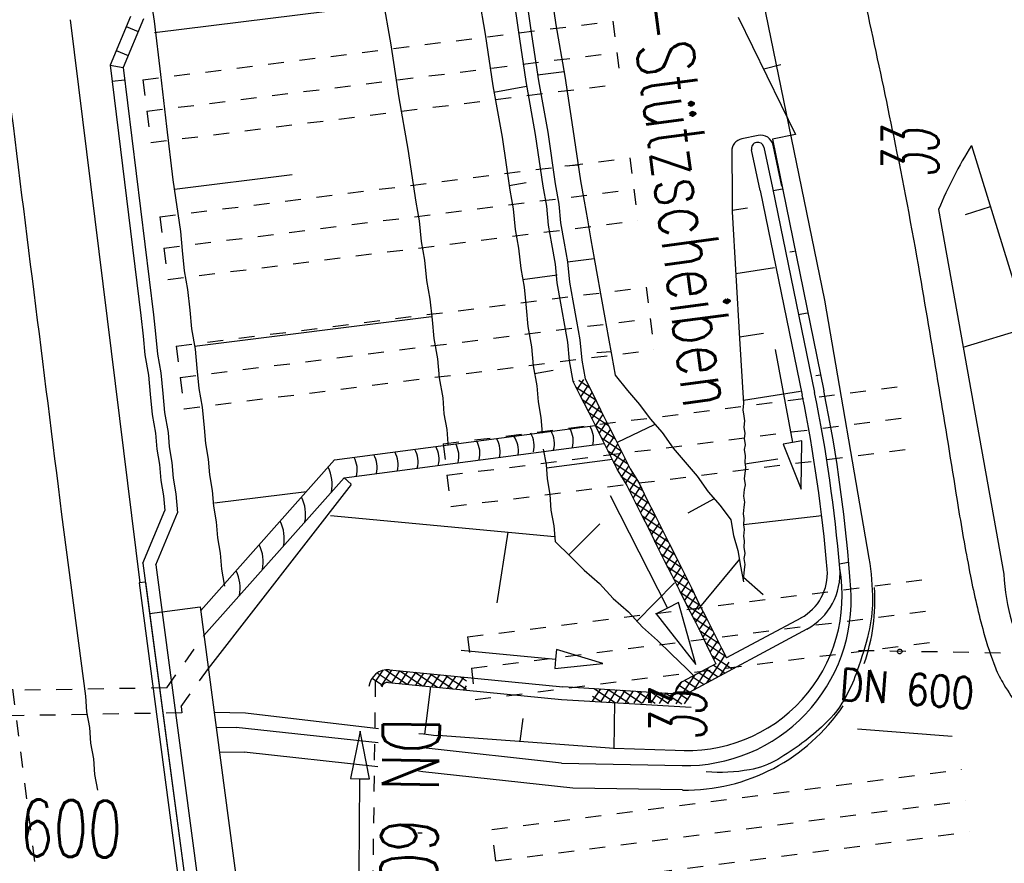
# Model space of a CAD drawing. Extents: x 447827 to 448299, y 438389 to 439851.
# Tile 86 of 116: x 447956 to 447987, y 439492 to 439519. Entities that reach past the tile are written whole.
import ezdxf

# ---------------------------------------------------------------- set-up
doc = ezdxf.new("R2010")
doc.units = 0
doc.header["$LTSCALE"] = 2
doc.header["$MEASUREMENT"] = 0
for name, pattern in [('ACAD_ISO03W100', [0.5, 0.25, -0.25]), ('ACAD_ISO05W100', [0.5, 0.25, -0.25]), ('ACAD_ISO10W100W', [0.5, 0.25, -0.25]), ('AUSGEZOGEN', [0]), ('PUNKTX2', [0.5, 0.25, -0.25]), ('STRICHLINIEX2', [0.5, 0.25, -0.25]), ('STRICHPUNKT', [1, 0.5, -0.25, 0, -0.25])]:
    doc.linetypes.add(name, pattern=pattern)
doc.layers.get('0').update_dxf_attribs({"linetype": 'AUSGEZOGEN'})
for name, color, linetype in [('ANMERKUNG', 7, 'CONTINUOUS'), ('BOESCHG', 250, 'AUSGEZOGEN'), ('DB-Bahnachse', 7, 'CONTINUOUS'), ('DB-Boeschungen', 15, 'CONTINUOUS'), ('DB-Gleisachsen', 7, 'CONTINUOUS'), ('DB-GRABEN', 15, 'AUSGEZOGEN'), ('DB-HZV-Stützscheiben', 15, 'CONTINUOUS'), ('DB-Ingenieurbauwerke', 15, 'CONTINUOUS'), ('DB-Kabelanlagen', 15, 'CONTINUOUS'), ('DB-Weg-Boeschungen', 15, 'CONTINUOUS'), ('DB-WEG-DURCHLÄSSE', 15, 'CONTINUOUS'), ('DB-Wege', 15, 'CONTINUOUS'), ('FBRTOP', 250, 'AUSGEZOGEN'), ('STRASSE', 250, 'AUSGEZOGEN')]:
    doc.layers.add(name, color=color, linetype=linetype)
doc.styles.add('ROMANS', font='romans.shx', dxfattribs={"width": 0.8})

# ---------------------------------------------------------------- blocks, each defined once
blk = doc.blocks.new('*X336')
at = {"color": 0, "linetype": 'ByBlock'}
for p, q in [((-322410, -136900), (-322346, -136836)), ((-323444, -137307), (-323573, -137178)), ((-323443, -137297), (-323231, -137085)), ((-323330, -137502), (-322793, -136965)), ((-323011, -137422), (-323323, -137110)), ((-322761, -137354), (-323073, -137042)), ((-322901, -137392), (-322410, -136900)), ((-322444, -137352), (-322823, -136973)), ((-322422, -137056), (-322581, -136897)), ((-322436, -137245), (-322272, -137081)), ((-322218, -137259), (-322422, -137056)), ((-325070, -137970), (-324544, -137444)), ((-324466, -137558), (-324572, -137451)), ((-324476, -137694), (-324106, -137324)), ((-324022, -137683), (-324322, -137383)), ((-324194, -137730), (-323668, -137204)), ((-323772, -137615), (-324072, -137315)), ((-323520, -137549), (-323823, -137246)), ((-323757, -137611), (-323443, -137297)), ((-323265, -137486), (-323444, -137307)), ((-322593, -137402), (-322436, -137245)), ((-322462, -137589), (-322199, -137326)), ((-322081, -137715), (-322444, -137352)), ((-326383, -138328), (-325837, -137782)), ((-325946, -138209), (-325399, -137662)), ((-325522, -138093), (-325834, -137781)), ((-325272, -138025), (-325584, -137713)), ((-325508, -138089), (-324967, -137549)), ((-325022, -137956), (-325334, -137644)), ((-324772, -137888), (-325083, -137577)), ((-324522, -137820), (-324828, -137514)), ((-324632, -137850), (-324476, -137694)), ((-324272, -137752), (-324466, -137558)), ((-322467, -137648), (-322542, -137572)), ((-322520, -137647), (-322462, -137589)), ((-321944, -138170), (-322467, -137648)), ((-322446, -137891), (-322125, -137570)), ((-322372, -138136), (-322051, -137815)), ((-327239, -138547), (-326713, -138021)), ((-326774, -138432), (-327083, -138122)), ((-326521, -138366), (-326833, -138054)), ((-326815, -138442), (-326275, -137901)), ((-326271, -138298), (-326583, -137986)), ((-326021, -138229), (-326333, -137918)), ((-325772, -138161), (-326084, -137849)), ((-321894, -138539), (-322405, -138028)), ((-322299, -138380), (-321978, -138059)), ((-328552, -138906), (-328026, -138380)), ((-328114, -138786), (-327588, -138260)), ((-327783, -138696), (-328083, -138395)), ((-327533, -138627), (-327833, -138327)), ((-327676, -138667), (-327150, -138141)), ((-327283, -138559), (-327583, -138259)), ((-327029, -138495), (-327333, -138191)), ((-322206, -138605), (-321904, -138304)), ((-329496, -139213), (-328909, -138626)), ((-328778, -138974), (-329066, -138685)), ((-328726, -138707), (-328834, -138599)), ((-328731, -138767), (-328453, -138488)), ((-328532, -138901), (-328726, -138707)), ((-328282, -138832), (-328592, -138523)), ((-328033, -138764), (-328337, -138460)), ((-322003, -138748), (-322268, -138483)), ((-322023, -138741), (-321920, -138638)), ((-330789, -139552), (-330263, -139026)), ((-330351, -139432), (-329825, -138906)), ((-329999, -139343), (-330305, -139037)), ((-329771, -139253), (-330055, -138969)), ((-329748, -138957), (-329805, -138901)), ((-329764, -139164), (-329387, -138787)), ((-329493, -139213), (-329748, -138957)), ((-329243, -139144), (-329555, -138832)), ((-329010, -139060), (-329305, -138764)), ((-329033, -139068), (-328731, -138767)), ((-332102, -139911), (-331564, -139372)), ((-331664, -139791), (-331138, -139265)), ((-331254, -139679), (-331562, -139372)), ((-331004, -139611), (-331306, -139309)), ((-331227, -139671), (-330771, -139216)), ((-330793, -139503), (-331055, -139242)), ((-330771, -139208), (-330805, -139174)), ((-330771, -139216), (-330701, -139145)), ((-330504, -139474), (-330771, -139208)), ((-330254, -139406), (-330555, -139106)), ((-329926, -139326), (-329764, -139164)), ((-329743, -139281), (-329771, -139253)), ((-332280, -139770), (-331994, -139484)), ((-332004, -139884), (-332271, -139617)), ((-331754, -139815), (-332066, -139504)), ((-331504, -139747), (-331816, -139435)), ((-330754, -139542), (-330793, -139503)), ((-332254, -139952), (-332289, -139917))]:
    blk.add_line(p, q, dxfattribs=at)
blk = doc.blocks.new('*X337')
at = {"color": 0, "linetype": 'ByBlock'}
for p, q in [((-323975, -145784), (-323408, -145217)), ((-323832, -145323), (-323670, -145160)), ((-323481, -145543), (-323801, -145223)), ((-323406, -145300), (-323511, -145194)), ((-323557, -145786), (-323876, -145466)), ((-324117, -146245), (-323511, -145638)), ((-323632, -146029), (-323952, -145709)), ((-324260, -146706), (-323654, -146099)), ((-323782, -146515), (-324102, -146195)), ((-323707, -146272), (-324027, -145952)), ((-323857, -146758), (-324177, -146438)), ((-324403, -147166), (-323796, -146560)), ((-323933, -147000), (-324252, -146681)), ((-324523, -147605), (-323939, -147021)), ((-324083, -147486), (-324403, -147167)), ((-324008, -147243), (-324328, -146924)), ((-324481, -147881), (-324082, -147482)), ((-324046, -147842), (-324478, -147410)), ((-324234, -147972), (-324525, -147681)), ((-324354, -148073), (-324071, -147790)), ((-324166, -148203), (-324154, -148191))]:
    blk.add_line(p, q, dxfattribs=at)
blk = doc.blocks.new('*X338')
at = {"color": 0, "linetype": 'ByBlock'}
for p, q in [((-321920, -138638), (-321680, -138398)), ((-321570, -138544), (-321826, -138288)), ((-322038, -139074), (-321589, -138625)), ((-321630, -138802), (-321894, -138539)), ((-322155, -139509), (-321685, -139039)), ((-321749, -139320), (-322029, -139040)), ((-321690, -139061), (-321961, -138790)), ((-321807, -139580), (-322096, -139291)), ((-322272, -139944), (-321778, -139451)), ((-321865, -139840), (-322164, -139542)), ((-322389, -140380), (-321870, -139860)), ((-321923, -140101), (-322231, -139793)), ((-322506, -140815), (-321959, -140268)), ((-322035, -140625), (-322366, -140294)), ((-321979, -140363), (-322298, -140043)), ((-322099, -140879), (-322433, -140545)), ((-322623, -141250), (-322046, -140673)), ((-322166, -141130), (-322501, -140796)), ((-322236, -141379), (-322568, -141046)), ((-322398, -141344), (-322160, -141105))]:
    blk.add_line(p, q, dxfattribs=at)

msp = doc.modelspace()

# ---------------------------------------------------------------- linework, layer by layer
at = {"layer": 'BOESCHG'}
for p, q in [((447985.537, 439512.846), (447986.322, 439513.089)), ((447985.462, 439508.636), (447987.506, 439509.269))]:
    msp.add_line(p, q, dxfattribs=at)
msp.add_lwpolyline([(447985.721, 439515.026), (447989.242, 439503.661, 0.040509), (447990.925, 439502.36, 0.085426)], format="xyb", dxfattribs=at)
at = {"layer": 'BOESCHG', "flags": 128}
msp.add_lwpolyline([(447984.68, 439513.001), (447986.75, 439501.452)], dxfattribs=at)
msp.add_lwpolyline([(447986.75, 439501.452, 0.067071), (447987.003, 439499.935, 0.086567), (447987.546, 439498.871, 0.047843), (447988.78, 439497.52, 0.0974), (447989.556, 439497.054, 0.051419), (447989.831, 439496.986, 0.031222), (447990.295, 439496.949)], format="xyb", dxfattribs=at)
at = {"layer": 'BOESCHG'}
msp.add_arc((447997.77, 439507.552), 14.179, 148.1881, 157.3988, dxfattribs=at)
at = {"layer": 'DB-Bahnachse', "linetype": 'ACAD_ISO10W100W'}
msp.add_line((447954.838, 439501.775), (447956.161, 439491.486), dxfattribs=at)
at = {"layer": 'DB-Boeschungen', "linetype": 'Continuous'}
for p, q in [((447959.597, 439520.593), (447959.838, 439518.96)), ((447967.046, 439519.841), (447967.336, 439518.217)), ((447959.851, 439518.607), (447967.107, 439519.497)), ((447959.838, 439518.96), (447960.039, 439517.269)), ((447967.336, 439518.217), (447967.585, 439516.534)), ((447960.039, 439517.269), (447960.23, 439515.627)), ((447967.585, 439516.534), (447967.875, 439514.91)), ((447960.23, 439515.627), (447960.431, 439513.936)), ((447967.875, 439514.91), (447968.125, 439513.228)), ((447960.431, 439513.936), (447960.671, 439512.303)), ((447960.483, 439513.641), (447964.21, 439514.103)), ((447968.125, 439513.228), (447968.23, 439512.637)), ((447968.23, 439512.637), (447968.295, 439511.988)), ((447960.671, 439512.303), (447960.728, 439511.704)), ((447968.295, 439511.988), (447968.401, 439511.398)), ((447960.728, 439511.704), (447960.793, 439511.055)), ((447968.401, 439511.398), (447968.466, 439510.749)), ((447960.793, 439511.055), (447960.898, 439510.464)), ((447968.466, 439510.749), (447968.571, 439510.158)), ((447960.898, 439510.464), (447960.963, 439509.816)), ((447968.571, 439510.158), (447968.637, 439509.51)), ((447960.963, 439509.816), (447961.02, 439509.216)), ((447961.116, 439508.675), (447968.619, 439509.608)), ((447968.637, 439509.51), (447968.693, 439508.91)), ((447961.02, 439509.216), (447961.134, 439508.576)), ((447968.693, 439508.91), (447968.807, 439508.271)), ((447961.134, 439508.576), (447961.19, 439507.977)), ((447968.807, 439508.271), (447968.863, 439507.671)), ((447961.19, 439507.977), (447961.255, 439507.328)), ((447968.863, 439507.671), (447968.978, 439507.031)), ((447961.255, 439507.328), (447961.361, 439506.738)), ((447968.978, 439507.031), (447969.016, 439506.53)), ((447961.361, 439506.738), (447961.426, 439506.089)), ((447969.016, 439506.53), (447969.104, 439506.038)), ((447961.426, 439506.089), (447961.464, 439505.588)), ((447969.104, 439506.038), (447969.134, 439505.586)), ((447961.464, 439505.588), (447961.552, 439505.096)), ((447969.134, 439505.586), (447969.137, 439505.543)), ((447961.552, 439505.096), (447961.591, 439504.595)), ((447961.591, 439504.595), (447961.679, 439504.103)), ((447961.679, 439504.103), (447961.717, 439503.602)), ((447961.749, 439503.709), (447964.666, 439504.071)), ((447965.469, 439504.17), (447965.476, 439504.171)), ((447961.717, 439503.602), (447961.805, 439503.109)), ((447961.805, 439503.109), (447961.844, 439502.608)), ((447961.844, 439502.608), (447961.932, 439502.116)), ((447961.932, 439502.116), (447961.971, 439501.615)), ((447961.971, 439501.615), (447962.058, 439501.123)), ((447962.058, 439501.123), (447962.062, 439501.073))]:
    msp.add_line(p, q, dxfattribs=at)
at = {"layer": 'DB-Gleisachsen', "linetype": 'Continuous'}
for p, q in [((447956.908, 439503.345), (447957.66, 439497.595)), ((447957.66, 439497.595), (447957.699, 439497.094)), ((447957.699, 439497.094), (447957.787, 439496.602)), ((447957.787, 439496.602), (447957.825, 439496.101)), ((447957.825, 439496.101), (447957.913, 439495.608)), ((447957.913, 439495.608), (447957.952, 439495.107)), ((447957.952, 439495.107), (447958.04, 439494.615))]:
    msp.add_line(p, q, dxfattribs=at)
msp.add_ellipse((460849.731, 441121.778), major_axis=(-2615.145, 12728.128), ratio=1, start_param=1.490849, end_param=1.493031, dxfattribs=at)
at = {"layer": 'DB-GRABEN', "linetype": 'Continuous'}
for p, q in [((447971.52, 439520.386), (447971.76, 439518.753)), ((447972.307, 439520.527), (447972.557, 439518.844)), ((447970.025, 439520.221), (447970.324, 439518.547)), ((447971.117, 439520.365), (447971.367, 439518.683)), ((447972.557, 439518.844), (447972.847, 439517.22)), ((447970.324, 439518.547), (447970.565, 439516.914)), ((447971.367, 439518.683), (447971.607, 439517.049)), ((447971.76, 439518.753), (447972.01, 439517.071)), ((447971.975, 439517.267), (447972.82, 439517.368)), ((447971.607, 439517.049), (447971.906, 439515.376)), ((447972.01, 439517.071), (447972.3, 439515.446)), ((447972.847, 439517.22), (447973.096, 439515.538)), ((447970.565, 439516.914), (447970.855, 439515.29)), ((447970.6, 439516.717), (447971.634, 439516.902)), ((447972.3, 439515.446), (447972.541, 439513.813)), ((447973.096, 439515.538), (447973.337, 439513.905)), ((447970.855, 439515.29), (447971.105, 439513.607)), ((447971.906, 439515.376), (447972.147, 439513.743)), ((447973.299, 439514.406), (447972.847, 439514.376)), ((447971.078, 439513.755), (447971.62, 439513.852)), ((447973.337, 439513.905), (447973.451, 439513.265)), ((447971.105, 439513.607), (447971.21, 439513.017)), ((447972.147, 439513.743), (447972.261, 439513.103)), ((447972.541, 439513.813), (447972.655, 439513.173)), ((447973.451, 439513.265), (447973.557, 439512.674)), ((447971.21, 439513.017), (447971.275, 439512.368)), ((447972.261, 439513.103), (447972.318, 439512.504)), ((447972.655, 439513.173), (447972.711, 439512.574)), ((447973.557, 439512.674), (447973.671, 439512.034)), ((447971.275, 439512.368), (447971.381, 439511.778)), ((447972.318, 439512.504), (447972.423, 439511.913)), ((447972.711, 439512.574), (447972.826, 439511.934)), ((447973.671, 439512.034), (447973.777, 439511.443)), ((447971.381, 439511.778), (447971.446, 439511.129)), ((447972.423, 439511.913), (447972.537, 439511.273)), ((447972.826, 439511.934), (447972.931, 439511.343)), ((447972.931, 439511.343), (447973.777, 439511.443)), ((447973.777, 439511.443), (447973.891, 439510.804)), ((447971.446, 439511.129), (447971.551, 439510.538)), ((447972.537, 439511.273), (447972.594, 439510.674)), ((447972.931, 439511.343), (447972.996, 439510.695)), ((447971.507, 439510.784), (447972.599, 439510.928)), ((447973.891, 439510.804), (447973.996, 439510.213)), ((447971.551, 439510.538), (447971.616, 439509.89)), ((447972.594, 439510.674), (447972.708, 439510.034)), ((447972.996, 439510.695), (447973.102, 439510.104)), ((447973.102, 439510.104), (447973.216, 439509.464)), ((447973.996, 439510.213), (447974.111, 439509.573)), ((447971.616, 439509.89), (447971.672, 439509.29)), ((447972.708, 439510.034), (447972.813, 439509.443)), ((447974.111, 439509.573), (447974.216, 439508.982)), ((447971.672, 439509.29), (447971.787, 439508.65)), ((447972.813, 439509.443), (447972.928, 439508.803)), ((447973.216, 439509.464), (447973.321, 439508.873)), ((447973.321, 439508.873), (447973.386, 439508.225)), ((447974.216, 439508.982), (447974.33, 439508.343)), ((447971.787, 439508.65), (447971.843, 439508.051)), ((447972.928, 439508.803), (447972.984, 439508.204)), ((447974.304, 439508.49), (447973.852, 439508.46)), ((447974.33, 439508.343), (447974.436, 439507.752)), ((447971.843, 439508.051), (447971.957, 439507.411)), ((447972.984, 439508.204), (447973.098, 439507.564)), ((447973.386, 439508.225), (447973.492, 439507.634)), ((447971.887, 439507.805), (447972.478, 439507.91)), ((447973.492, 439507.634), (447973.727, 439507.168)), ((447974.436, 439507.752), (447974.828, 439507.263)), ((447971.957, 439507.411), (447971.996, 439506.91)), ((447973.098, 439507.564), (447973.334, 439507.098)), ((447973.334, 439507.098), (447973.569, 439506.632)), ((447973.727, 439507.168), (447973.972, 439506.653)), ((447974.828, 439507.263), (447975.211, 439506.824)), ((447971.996, 439506.91), (447972.084, 439506.418)), ((447975.211, 439506.824), (447975.545, 439506.375)), ((447972.084, 439506.418), (447972.122, 439505.917)), ((447973.569, 439506.632), (447973.805, 439506.166)), ((447973.972, 439506.653), (447974.207, 439506.187)), ((447975.545, 439506.375), (447975.928, 439505.936)), ((447973.805, 439506.166), (447974.04, 439505.7)), ((447974.207, 439506.187), (447974.443, 439505.722)), ((447974.51, 439505.632), (447975.679, 439506.196)), ((447975.928, 439505.936), (447976.271, 439505.438)), ((447974.04, 439505.7), (447974.285, 439505.185)), ((447974.443, 439505.722), (447974.678, 439505.256)), ((447976.271, 439505.438), (447976.654, 439504.999)), ((447972.161, 439505.416), (447972.249, 439504.923)), ((447974.285, 439505.185), (447974.52, 439504.72)), ((447974.678, 439505.256), (447974.914, 439504.79)), ((447972.249, 439504.923), (447972.279, 439504.472)), ((447972.267, 439504.825), (447974.351, 439505.096)), ((447976.654, 439504.999), (447977.038, 439504.56)), ((447974.52, 439504.72), (447974.805, 439504.262)), ((447974.914, 439504.79), (447975.199, 439504.333)), ((447977.038, 439504.56), (447977.38, 439504.062)), ((447972.279, 439504.472), (447972.367, 439503.979)), ((447974.805, 439504.262), (447975.041, 439503.797)), ((447975.199, 439504.333), (447975.443, 439503.818)), ((447972.367, 439503.979), (447972.405, 439503.478)), ((447974.284, 439503.948), (447976.09, 439500.379)), ((447977.38, 439504.062), (447977.764, 439503.623)), ((447975.041, 439503.797), (447975.276, 439503.331)), ((447975.443, 439503.818), (447975.679, 439503.352)), ((447977.572, 439503.842), (447976.739, 439503.389)), ((447977.764, 439503.623), (447978.098, 439503.174)), ((447972.405, 439503.478), (447972.493, 439502.986)), ((447975.276, 439503.331), (447975.512, 439502.865)), ((447975.679, 439503.352), (447975.914, 439502.886)), ((447972.493, 439502.986), (447972.532, 439502.485)), ((447972.964, 439502.055), (447973.956, 439503.044)), ((447978.098, 439503.174), (447978.185, 439502.682)), ((447975.512, 439502.865), (447975.756, 439502.35)), ((447975.914, 439502.886), (447976.15, 439502.42)), ((447978.185, 439502.682), (447978.323, 439502.199)), ((447972.532, 439502.485), (447973.022, 439502.014)), ((447975.756, 439502.35), (447975.992, 439501.884)), ((447976.15, 439502.42), (447976.385, 439501.954)), ((447973.022, 439502.014), (447973.455, 439501.583)), ((447978.323, 439502.199), (447978.41, 439501.706)), ((447975.992, 439501.884), (447976.227, 439501.418)), ((447976.385, 439501.954), (447976.621, 439501.488)), ((447978.41, 439501.706), (447978.498, 439501.214)), ((447973.455, 439501.583), (447973.937, 439501.161)), ((447976.227, 439501.418), (447976.463, 439500.952)), ((447976.621, 439501.488), (447976.856, 439501.023)), ((447973.937, 439501.161), (447974.378, 439500.682)), ((447975.118, 439499.95), (447976.32, 439501.181)), ((447976.463, 439500.952), (447976.698, 439500.486)), ((447976.856, 439501.023), (447977.101, 439500.508)), ((447974.378, 439500.682), (447974.859, 439500.26)), ((447976.447, 439500.56), (447976.09, 439500.379)), ((447976.994, 439498.595), (447976.447, 439500.56)), ((447976.698, 439500.486), (447976.934, 439500.021)), ((447977.101, 439500.508), (447977.336, 439500.042)), ((447974.859, 439500.26), (447975.301, 439499.78)), ((447976.09, 439500.379), (447975.733, 439500.199)), ((447975.733, 439500.199), (447976.994, 439498.595)), ((447976.934, 439500.021), (447977.169, 439499.555)), ((447977.336, 439500.042), (447977.572, 439499.576)), ((447975.301, 439499.78), (447975.782, 439499.358)), ((447977.169, 439499.555), (447977.414, 439499.04)), ((447977.572, 439499.576), (447977.807, 439499.11)), ((447975.782, 439499.358), (447976.215, 439498.927)), ((447976.215, 439498.927), (447976.705, 439498.456)), ((447977.414, 439499.04), (447977.628, 439498.617)), ((447977.807, 439499.11), (447977.965, 439498.799)), ((447976.705, 439498.456), (447976.924, 439498.238))]:
    msp.add_line(p, q, dxfattribs=at)
at = {"layer": 'DB-HZV-Stützscheiben', "linetype": 'PUNKTX2'}
for p, q in [((447959.48, 439517.104), (447974.364, 439518.963)), ((447974.364, 439518.963), (447974.612, 439516.979)), ((447959.48, 439517.104), (447959.728, 439515.119)), ((447959.728, 439515.119), (447974.612, 439516.979)), ((447960.022, 439512.766), (447974.905, 439514.635)), ((447974.905, 439514.632), (447975.154, 439512.647)), ((447960.021, 439512.77), (447960.27, 439510.785)), ((447960.27, 439510.782), (447975.153, 439512.65)), ((447960.534, 439508.673), (447975.418, 439510.542)), ((447975.418, 439510.539), (447975.667, 439508.554)), ((447960.534, 439508.677), (447960.783, 439506.692)), ((447960.784, 439506.689), (447975.667, 439508.557)), ((447968.986, 439505.577), (447983.869, 439507.446)), ((447968.986, 439505.577), (447969.236, 439503.593)), ((447969.236, 439503.593), (447984.119, 439505.461)), ((447969.757, 439499.465), (447984.64, 439501.334)), ((447969.757, 439499.465), (447970.008, 439497.481)), ((447970.008, 439497.481), (447984.891, 439499.35)), ((447970.527, 439493.369), (447985.408, 439495.274)), ((447970.781, 439491.386), (447970.527, 439493.369)), ((447970.781, 439491.386), (447985.66, 439493.29))]:
    msp.add_line(p, q, dxfattribs=at)
at = {"layer": 'DB-HZV-Stützscheiben', "linetype": 'ACAD_ISO05W100'}
for p, q in [((447959.604, 439516.111), (447974.488, 439517.971)), ((447960.146, 439511.774), (447975.029, 439513.643)), ((447960.659, 439507.681), (447975.542, 439509.55)), ((447969.111, 439504.585), (447983.994, 439506.453)), ((447969.883, 439498.473), (447984.766, 439500.342)), ((447970.654, 439492.377), (447985.534, 439494.282))]:
    msp.add_line(p, q, dxfattribs=at)
at = {"layer": 'DB-Ingenieurbauwerke', "linetype": 'Continuous'}
for p, q in [((447957.183, 439519.004), (447959.38, 439501.175)), ((447965.553, 439505.069), (447973.807, 439506.162)), ((447965.853, 439504.503), (447974.091, 439505.594)), ((447965.553, 439505.069), (447961.312, 439500.299)), ((447965.853, 439504.503), (447961.416, 439499.513)), ((447966.078, 439504.304), (447965.853, 439504.503)), ((447961.555, 439498.466), (447966.089, 439504.294)), ((447959.564, 439501.2), (447959.366, 439501.174)), ((447959.366, 439501.174), (447961.4, 439485.808)), ((447959.564, 439501.2), (447961.599, 439485.834)), ((447959.695, 439500.208), (447961.296, 439500.42)), ((447961.296, 439500.42), (447962.532, 439491.091))]:
    msp.add_line(p, q, dxfattribs=at)
at = {"layer": 'DB-Ingenieurbauwerke', "linetype": 'ACAD_ISO03W100'}
for p, q in [((447960.239, 439497.854), (447961.416, 439499.513)), ((447960.691, 439497.26), (447961.555, 439498.466)), ((447960.239, 439497.854), (447950.639, 439497.691)), ((447960.717, 439497.062), (447950.149, 439496.882)), ((447960.691, 439497.26), (447960.717, 439497.062))]:
    msp.add_line(p, q, dxfattribs=at)
at = {"layer": 'DB-Ingenieurbauwerke', "linetype": 'Continuous'}
for centre, major_axis, start_param, end_param in [((447972.298, 439505.658), (-0.575, 0.575), 3.681091, 4.436203), ((447972.94, 439505.721), (-0.575, 0.575), 3.681091, 4.436203), ((447970.56, 439505.364), (-0.575, 0.575), 3.775657, 4.523227), ((447971.058, 439505.52), (-0.575, 0.575), 3.681091, 4.436203), ((447971.699, 439505.583), (-0.575, 0.575), 3.681091, 4.436203), ((447968.047, 439505.096), (-0.575, 0.575), 3.681091, 4.436203), ((447968.677, 439505.18), (-0.575, 0.575), 3.681091, 4.436203), ((447969.342, 439505.268), (-0.575, 0.575), 3.681091, 4.436203), ((447969.983, 439505.33), (-0.575, 0.575), 3.681091, 4.436203), ((447965.457, 439504.753), (-0.575, 0.575), 3.681091, 4.436203), ((447966.087, 439504.837), (-0.575, 0.575), 3.681091, 4.436203), ((447966.752, 439504.925), (-0.575, 0.575), 3.681091, 4.436203), ((447967.382, 439505.008), (-0.575, 0.575), 3.681091, 4.436203), ((447964.219, 439504.288), (-0.888, 0.888), 3.737733, 4.379561), ((447963.378, 439503.342), (-0.888, 0.888), 3.737733, 4.379561), ((447962.702, 439502.581), (-0.888, 0.888), 3.737733, 4.379561), ((447962.036, 439501.833), (-0.888, 0.888), 3.737733, 4.379561), ((447961.304, 439501.01), (-0.888, 0.888), 3.737733, 4.379561)]:
    msp.add_ellipse(centre, major_axis=major_axis, ratio=1, start_param=start_param, end_param=end_param, dxfattribs=at)
at = {"layer": 'DB-Kabelanlagen', "linetype": 'Continuous'}
for p, q in [((447959.088, 439519.112), (447958.448, 439517.573)), ((447959.499, 439519.033), (447958.86, 439517.495)), ((447958.955, 439518.792), (447959.334, 439518.635)), ((447958.639, 439518.031), (447959.018, 439517.876)), ((447958.448, 439517.573), (447959.42, 439509.642)), ((447958.449, 439517.573), (447958.86, 439517.495)), ((447958.86, 439517.495), (447959.822, 439509.663)), ((447958.902, 439517.098), (447958.506, 439517.056)), ((447959.42, 439509.642), (447959.485, 439508.993)), ((447959.822, 439509.663), (447959.879, 439509.063)), ((447959.485, 439508.993), (447959.541, 439508.394)), ((447959.879, 439509.063), (447959.944, 439508.415)), ((447959.541, 439508.394), (447959.655, 439507.754)), ((447959.944, 439508.415), (447960.049, 439507.824)), ((447959.655, 439507.754), (447959.712, 439507.154)), ((447960.049, 439507.824), (447960.114, 439507.175)), ((447959.712, 439507.154), (447959.777, 439506.506)), ((447960.114, 439507.175), (447960.17, 439506.576)), ((447959.777, 439506.506), (447959.882, 439505.915)), ((447960.17, 439506.576), (447960.285, 439505.936)), ((447959.882, 439505.915), (447959.921, 439505.414)), ((447960.285, 439505.936), (447960.315, 439505.484)), ((447960.315, 439505.484), (447960.402, 439504.992)), ((447959.921, 439505.414), (447960.009, 439504.922)), ((447960.009, 439504.922), (447960.047, 439504.421)), ((447960.402, 439504.992), (447960.441, 439504.491)), ((447960.441, 439504.491), (447960.529, 439503.999)), ((447960.047, 439504.421), (447960.135, 439503.929)), ((447960.135, 439503.929), (447960.171, 439503.464)), ((447960.529, 439503.999), (447960.576, 439503.395)), ((447959.484, 439501.802), (447960.171, 439503.464)), ((447959.895, 439501.748), (447960.576, 439503.395)), ((447959.484, 439501.802), (447961.678, 439485.232)), ((447959.895, 439501.748), (447962.061, 439485.391))]:
    msp.add_line(p, q, dxfattribs=at)
at = {"layer": 'DB-Weg-Boeschungen', "linetype": 'Continuous'}
for p, q in [((447978.333, 439519.085), (447980.15, 439515.375)), ((447979.685, 439517.578), (447979.15, 439517.442)), ((447978.968, 439515.342), (447978.448, 439515.236)), ((447980.15, 439515.378), (447979.415, 439515.228)), ((447979.415, 439515.228), (447981.046, 439507.261)), ((447978.128, 439514.841), (447978.139, 439513.42)), ((447979.026, 439513.601), (447978.755, 439514.889)), ((447979.146, 439514.971), (447979.417, 439513.681)), ((447979.711, 439513.741), (447979.439, 439515.032)), ((447979.033, 439513.602), (447980.36, 439507.121)), ((447979.425, 439513.682), (447980.752, 439507.201)), ((447979.74, 439513.638), (447979.444, 439513.591)), ((447978.139, 439513.42), (447978.143, 439512.929)), ((447978.143, 439512.98), (447978.633, 439513.057)), ((447978.143, 439512.929), (447978.259, 439510.923)), ((447980.114, 439511.672), (447979.966, 439511.649)), ((447978.256, 439510.973), (447979.486, 439511.167)), ((447978.259, 439510.923), (447978.374, 439508.916)), ((447980.526, 439509.712), (447980.23, 439509.665)), ((447978.371, 439508.966), (447979.134, 439509.087)), ((447978.374, 439508.916), (447978.497, 439506.86)), ((447979.508, 439508.57), (447980.056, 439505.621)), ((447980.937, 439507.752), (447980.789, 439507.729)), ((447978.506, 439506.963), (447980.309, 439507.248)), ((447978.497, 439506.86), (447978.479, 439506.654)), ((447978.479, 439506.654), (447978.51, 439506.457)), ((447978.51, 439506.457), (447978.534, 439506.309)), ((447978.534, 439506.309), (447978.516, 439506.103)), ((447978.516, 439506.103), (447978.547, 439505.906)), ((447978.547, 439505.906), (447978.521, 439505.75)), ((447978.521, 439505.75), (447978.552, 439505.552)), ((447978.552, 439505.552), (447978.526, 439505.396)), ((447980.056, 439505.621), (447979.761, 439505.566)), ((447979.761, 439505.566), (447980.331, 439504.146)), ((447980.351, 439505.676), (447980.056, 439505.621)), ((447980.331, 439504.146), (447980.351, 439505.676)), ((447978.526, 439505.396), (447978.558, 439505.199)), ((447978.558, 439505.199), (447978.539, 439504.993)), ((447978.547, 439504.944), (447979.584, 439505.108)), ((447978.539, 439504.993), (447978.563, 439504.845)), ((447978.563, 439504.845), (447978.545, 439504.64)), ((447978.545, 439504.64), (447978.519, 439504.484)), ((447978.519, 439504.484), (447978.55, 439504.286)), ((447978.55, 439504.286), (447978.524, 439504.131)), ((447978.524, 439504.131), (447978.506, 439503.925)), ((447978.506, 439503.925), (447978.537, 439503.728)), ((447978.511, 439503.572), (447978.493, 439503.366)), ((447978.537, 439503.728), (447978.511, 439503.572)), ((447965.42, 439503.309), (447972.52, 439502.642)), ((447978.493, 439503.366), (447978.517, 439503.218)), ((447980.984, 439503.305), (447978.499, 439503.013)), ((447978.517, 439503.218), (447978.499, 439503.013)), ((447978.499, 439503.013), (447978.522, 439502.865)), ((447971.04, 439502.782), (447970.686, 439500.549)), ((447978.522, 439502.865), (447978.504, 439502.659)), ((447978.504, 439502.659), (447978.527, 439502.511)), ((447978.527, 439502.511), (447978.509, 439502.306)), ((447978.509, 439502.306), (447978.541, 439502.108)), ((447978.541, 439502.108), (447978.515, 439501.952)), ((447978.37, 439501.933), (447977.051, 439500.337)), ((447978.515, 439501.952), (447978.546, 439501.755)), ((447978.546, 439501.755), (447978.52, 439501.599)), ((447981.826, 439501.818), (447981.53, 439501.772)), ((447978.52, 439501.599), (447978.49, 439501.26)), ((447978.499, 439501.362), (447979.12, 439500.806)), ((447980.317, 439500.065), (447977.965, 439498.799)), ((447980.506, 439499.713), (447976.778, 439497.705)), ((447969.565, 439499.051), (447972.551, 439498.766)), ((447972.579, 439499.064), (447972.551, 439498.766)), ((447974.044, 439498.623), (447972.579, 439499.064)), ((447972.551, 439498.766), (447972.522, 439498.467)), ((447972.522, 439498.467), (447974.044, 439498.623)), ((447977.628, 439498.617), (447976.555, 439498.039)), ((447967.296, 439498.425), (447972.781, 439497.881)), ((447967.257, 439498.026), (447972.741, 439497.483)), ((447968.409, 439496.391), (447968.603, 439497.893)), ((447972.777, 439497.894), (447975.911, 439497.701)), ((447975.911, 439497.701), (447976.885, 439497.642)), ((447972.741, 439497.483), (447976.848, 439497.238)), ((447974.406, 439495.925), (447974.426, 439497.396)), ((447961.738, 439497.08), (447962.734, 439497.06)), ((447962.734, 439497.06), (447966.758, 439496.585)), ((447971.432, 439496.162), (447971.52, 439496.885)), ((447966.758, 439496.585), (447966.938, 439496.564)), ((447968.224, 439496.412), (447968.364, 439496.395)), ((447968.364, 439496.395), (447968.77, 439496.347)), ((447968.77, 439496.347), (447968.82, 439496.355)), ((447968.82, 439496.355), (447974.406, 439495.947)), ((447974.406, 439495.947), (447976.335, 439495.882))]:
    msp.add_line(p, q, dxfattribs=at)
for centre, major_axis, start_param, end_param in [((447978.528, 439514.844), (-0.283, 0.283), -0.584681, 0.793548), ((447978.951, 439514.93), (-0.141, 0.141), -0.584681, 0.992391), ((447978.95, 439514.93), (-0.141, 0.141), 4.133983, 5.698505), ((447979.048, 439514.95), (-0.283, 0.283), 4.133983, 5.698505), ((447934.266, 439497.684), (-9.431, 46.095), 4.594046, 4.712506), ((447934.266, 439497.684), (-9.477, 46.494), 4.594781, 4.713241), ((447934.266, 439497.684), (-9.554, 46.784), 4.580061, 4.712885), ((447976.715, 439500.779), (-0.983, 4.813), 2.862626, 4.687109), ((447979.558, 439501.474), (-1.131, 1.131), 2.850199, 4.010465), ((447979.558, 439501.474), (-1.414, 1.414), 2.850199, 4.010465), ((447976.663, 439500.642), (-1.05, 5.144), 2.920222, 4.580715), ((447967.237, 439497.827), (-0.424, 0.424), -0.884124, 0.667479), ((447967.237, 439497.827), (-0.141, 0.141), -0.884124, 0.553847), ((447976.745, 439497.687), (-0.283, 0.283), -0.291394, 0.816698), ((447976.801, 439497.661), (-0.0354, 0.0354), -0.291394, 1.010275)]:
    msp.add_ellipse(centre, major_axis=major_axis, ratio=1, start_param=start_param, end_param=end_param, dxfattribs=at)
at = {"layer": 'DB-WEG-DURCHLÄSSE', "linetype": 'STRICHLINIEX2'}
msp.add_line((447966.84, 439498.068), (447966.761, 439491.718), dxfattribs=at)
at = {"layer": 'DB-WEG-DURCHLÄSSE', "linetype": 'Continuous'}
for p, q in [((447966.367, 439496.478), (447966.055, 439494.98)), ((447966.655, 439494.976), (447966.367, 439496.478)), ((447982.115, 439496.555), (447985.106, 439496.322)), ((447966.055, 439494.98), (447966.355, 439494.978)), ((447966.331, 439491.978), (447966.355, 439494.978)), ((447966.355, 439494.978), (447966.655, 439494.976))]:
    msp.add_line(p, q, dxfattribs=at)
at = {"layer": 'DB-Wege', "linetype": 'PUNKTX2'}
msp.add_line((447986.64, 439498.957), (447981.662, 439499.038), dxfattribs=at)
at = {"layer": 'DB-Wege', "linetype": 'Continuous'}
for p, q in [((447961.801, 439496.607), (447962.439, 439496.602)), ((447966.932, 439496.108), (447962.439, 439496.602)), ((447961.904, 439495.829), (447962.69, 439495.82)), ((447966.923, 439495.355), (447962.69, 439495.82)), ((447968.358, 439495.951), (447968.218, 439495.967)), ((447972.739, 439495.469), (447968.358, 439495.951)), ((447972.739, 439495.469), (447976.558, 439495.393)), ((447968.349, 439495.198), (447968.209, 439495.213)), ((447973.092, 439494.676), (447968.349, 439495.198)), ((447976.568, 439494.62), (447973.092, 439494.676))]:
    msp.add_line(p, q, dxfattribs=at)
at = {"layer": 'DB-Wege', "linetype": 'STRICHPUNKT'}
msp.add_line((447968.325, 439493.253), (447968.184, 439493.255), dxfattribs=at)
at = {"layer": 'DB-Wege', "linetype": 'Continuous'}
for centre, major_axis, start_param, end_param in [((447976.665, 439500.619), (-1.206, 5.877), 4.170471, 4.579038), ((447983.448, 439499.009), (-0.053, 0.053), 2.557664, 8.840849), ((447976.665, 439500.619), (-1.201, 5.879), 2.923937, 3.922301)]:
    msp.add_ellipse(centre, major_axis=major_axis, ratio=1, start_param=start_param, end_param=end_param, dxfattribs=at)
at = {"layer": 'FBRTOP'}
for points in [[(448034.372, 439384.926, -0.000001), (448050.087, 439286.169, -0.000002), (448057.944, 439236.79), (448081.515, 439088.654, 0.000001), (448091.337, 439026.931, -0.000001), (448101.158, 438965.207, -0.000001), (448105.087, 438940.518, 0.000002), (448109.015, 438915.828, 0.000007), (448110.98, 438903.483, -0.000017)], [(448068.197, 439390.308, -0.000001), (448083.912, 439291.551, -0.000002), (448091.769, 439242.172), (448115.34, 439094.036, 0.000001), (448125.161, 439032.313, -0.000001), (448134.983, 438970.589, -0.000001), (448138.911, 438945.9, 0.000002), (448142.84, 438921.21, 0.000007), (448144.804, 438908.866, -0.000017)], [(447964.106, 439826.519, -0.000002), (447971.515, 439779.957), (447982.975, 439707.942), (447991.158, 439656.51, -0.000001), (447999.015, 439607.131, 0.000002), (448006.872, 439557.752), (448015.066, 439506.262, -0.000002)]]:
    msp.add_lwpolyline(points, format="xyb", dxfattribs=at)
at = {"layer": 'FBRTOP', "const_width": 0.5}
for points in [[(447983.117, 439829.544, -0.000002), (447990.526, 439782.982, 0), (448001.985, 439710.967, -0.000001), (448010.169, 439659.535, -0.000001), (448018.026, 439610.156, 0.000002), (448025.883, 439560.777), (448036.331, 439495.12, -0.000002)], [(447979.167, 439828.916, -0.000002), (447986.576, 439782.354, 0), (447998.035, 439710.339, -0.000001), (448006.219, 439658.907, -0.000001), (448014.076, 439609.528, 0.000002), (448021.933, 439560.149), (448032.247, 439495.327, -0.000002)]]:
    msp.add_lwpolyline(points, format="xyb", dxfattribs=at)
at = {"layer": 'STRASSE'}
msp.add_lwpolyline([(447981.749, 439522.285, -0.004952), (447983.306, 439515.058, -0.00825), (447984.125, 439510.697, -0.002784), (447985.302, 439503.567, 0.009107), (447985.69, 439501.392, 0.017838), (447986.107, 439499.612, 0.027626), (447986.48, 439498.491, 0.044797), (447986.748, 439497.958, 0.015975), (447987.674, 439496.567, 0.037587), (447988.805, 439495.209, 0.137195), (447989.23, 439494.961, 0.049926), (447989.386, 439494.936, 0.003249), (447991.803, 439494.816, 0.014384), (447995.506, 439494.762, 0.013225), (447999.531, 439494.926)], format="xyb", dxfattribs=at)
msp.add_lwpolyline([(447978.709, 439521.602), (447981.062, 439510.126), (447982.47, 439501.961)], dxfattribs=at)
at = {"layer": 'STRASSE', "flags": 128}
msp.add_lwpolyline([(447982.47, 439501.961, -0.044399), (447982.586, 439500.606, -0.059474), (447982.462, 439499.597, -0.0243), (447982.105, 439498.4, -0.035631), (447981.766, 439497.618, -0.085359), (447981.061, 439496.692, -0.05368), (447979.586, 439495.589, -0.090587), (447978.694, 439495.259, -0.062519), (447977.323, 439495.192)], format="xyb", dxfattribs=at)

# ---------------------------------------------------------------- block references
at = {"layer": 'DB-GRABEN', "linetype": 'Continuous', "xscale": 0.001000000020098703, "yscale": 0.0009999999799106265, "zscale": 0.001, "rotation": 281.5433552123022}
msp.add_blockref('*X336', (448176.724, 439210.001), dxfattribs=at)
at = {"layer": 'DB-Weg-Boeschungen', "linetype": 'Continuous', "xscale": 0.001000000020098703, "yscale": 0.0009999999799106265, "zscale": 0.001, "rotation": 281.5433552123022}
for name in ['*X337', '*X338']:
    msp.add_blockref(name, (448176.724, 439210.001), dxfattribs=at)

# ---------------------------------------------------------------- texts
at = {"layer": 'ANMERKUNG', "style": 'ROMANS', "oblique": 7, "width": 0.5}
for p in [(447984.68, 439514.001), (447977.323, 439496.192)]:
    msp.add_text('33', height=1.8, rotation=90, dxfattribs=at).set_placement(p)
at = {"layer": 'DB-HZV-Stützscheiben', "linetype": 'Continuous', "style": 'ROMANS', "oblique": 360, "width": 0.7}
msp.add_text('HZV-Stützscheiben', height=1.8, rotation=277.5434, dxfattribs=at).set_placement((447974.474, 439522.814))
at = {"layer": 'DB-WEG-DURCHLÄSSE', "linetype": 'Continuous', "style": 'ROMANS', "oblique": 360}
for height, rotation, width, p in [(1, 356.0016, 0.8334, (447981.527, 439497.475)), (1.8, 269.0016, 0.7, (447967.087, 439496.925)), (1.8, 359.0016, 0.7, (447952.378, 439492.584))]:
    msp.add_text('DN 600', height=height, rotation=rotation, dxfattribs=dict(at, width=width)).set_placement(p)

doc.saveas('drawing.dxf')
